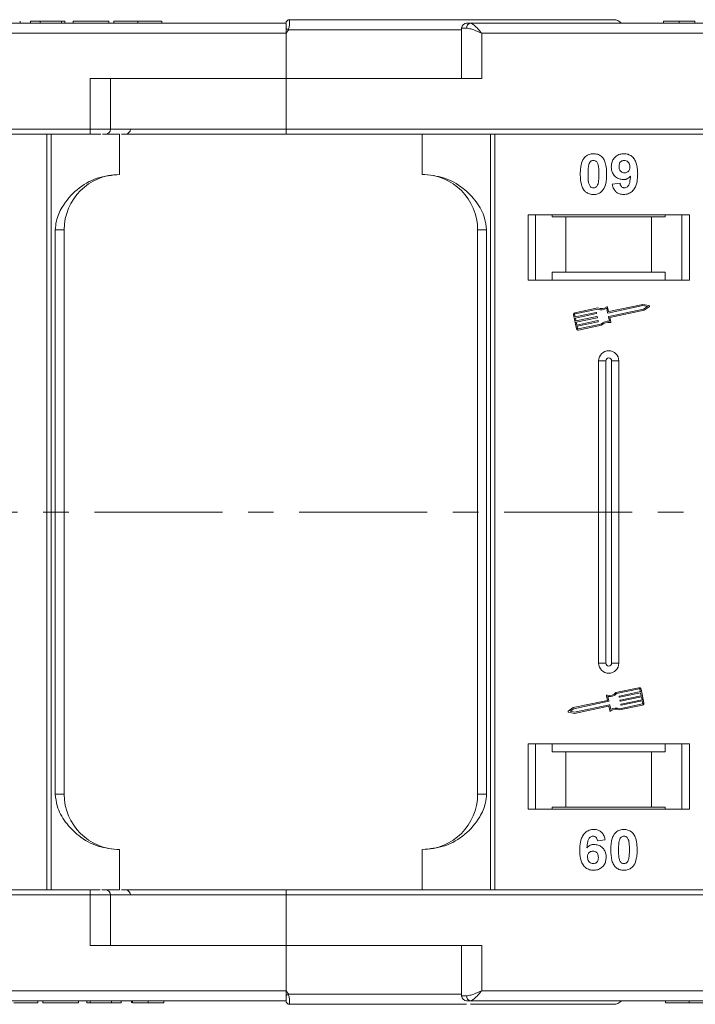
# Model space of a CAD drawing. Header units: millimetres. Extents: x 2098 to 3561, y 550 to 1583.
# Tile 27 of 84: x 3133 to 3200, y 798 to 896. Entities that reach past the tile are written whole.
import ezdxf

# ---------------------------------------------------------------- set-up
doc = ezdxf.new("R2010")
doc.units = ezdxf.units.MM
doc.linetypes.add('CENTERX2', pattern=[20.32, 12.7, -2.54, 2.54, -2.54])

msp = doc.modelspace()

# ---------------------------------------------------------------- linework, layer by layer
at = {"color": 7, "linetype": 'Continuous', "lineweight": 15}
for p, q in [((3159.899, 895.35), (3111.193, 895.35)), ((3133.54, 895.35), (3133.54, 895.55)), ((3134.566, 895.55), (3135.528, 895.55)), ((3134.566, 895.35), (3134.566, 895.55)), ((3135.528, 895.55), (3135.528, 895.35)), ((3135.528, 895.55), (3137.643, 895.55)), ((3137.643, 895.55), (3137.643, 895.35)), ((3137.643, 895.55), (3137.963, 895.55)), ((3137.963, 895.55), (3137.963, 895.35)), ((3138.797, 895.35), (3138.797, 895.55)), ((3138.797, 895.55), (3142.322, 895.55)), ((3142.322, 895.55), (3142.322, 895.35)), ((3142.835, 895.55), (3142.835, 895.35)), ((3145.214, 895.35), (3145.214, 895.55)), ((3147.579, 895.35), (3147.579, 895.55)), ((3159.899, 895.348), (3159.899, 895.35)), ((3160.249, 895.7), (3160.249, 895.7)), ((3226.899, 895.35), (3178.193, 895.35)), ((3197.335, 895.55), (3197.335, 895.35)), ((3198.88, 895.35), (3198.88, 895.55)), ((3200.431, 895.35), (3200.431, 895.55)), ((3112.311, 894.35), (3159.899, 894.35)), ((3160.133, 894.7), (3159.899, 894.35)), ((3159.899, 894.35), (3159.899, 889.85)), ((3177.311, 894.7), (3160.133, 894.7)), ((3177.311, 894.85), (3177.311, 889.85)), ((3177.82, 894.85), (3177.311, 894.85)), ((3179.311, 894.35), (3226.899, 894.35)), ((3179.311, 889.85), (3179.311, 894.35)), ((3140.488, 889.85), (3140.488, 884.85)), ((3159.899, 889.85), (3140.488, 889.85)), ((3142.488, 884.85), (3142.488, 889.85)), ((3159.899, 884.85), (3159.899, 889.85)), ((3159.899, 889.85), (3179.311, 889.85)), ((3140.488, 884.85), (3092.899, 884.85)), ((3092.899, 884.35), (3140.488, 884.35)), ((3136.187, 884.35), (3136.187, 846.85)), ((3136.607, 846.85), (3136.607, 884.35)), ((3140.488, 884.85), (3140.488, 884.35)), ((3142.488, 884.85), (3140.488, 884.85)), ((3141.694, 884.35), (3143.399, 884.35)), ((3159.899, 884.85), (3142.488, 884.85)), ((3143.399, 880.35), (3143.399, 884.35)), ((3207.488, 884.85), (3159.899, 884.85)), ((3159.899, 884.85), (3159.899, 884.35)), ((3159.899, 884.35), (3207.488, 884.35)), ((3173.399, 884.35), (3173.399, 880.35)), ((3180.192, 884.35), (3180.192, 846.85)), ((3180.611, 846.85), (3180.611, 884.35)), ((3192.258, 879.394), (3193.028, 879.479)), ((3199.899, 876.35), (3183.899, 876.35)), ((3183.899, 876.35), (3183.899, 869.85)), ((3184.649, 869.85), (3184.649, 876.35)), ((3186.286, 876.15), (3186.286, 876.35)), ((3186.286, 876.15), (3187.649, 876.15)), ((3187.649, 876.15), (3187.649, 870.65)), ((3196.149, 876.15), (3187.649, 876.15)), ((3196.149, 870.65), (3196.149, 876.15)), ((3196.149, 876.15), (3197.513, 876.15)), ((3197.513, 876.35), (3197.513, 876.15)), ((3199.149, 876.35), (3199.149, 869.85)), ((3199.899, 869.85), (3199.899, 876.35)), ((3137.014, 874.85), (3137.014, 846.85)), ((3137.899, 874.85), (3137.014, 874.85)), ((3137.899, 846.85), (3137.899, 874.85)), ((3178.899, 874.85), (3179.785, 874.85)), ((3178.899, 874.85), (3178.899, 846.85)), ((3179.785, 846.85), (3179.785, 874.85)), ((3187.649, 870.65), (3186.286, 870.65)), ((3186.286, 870.65), (3186.286, 869.85)), ((3196.149, 870.65), (3187.649, 870.65)), ((3197.513, 870.65), (3196.149, 870.65)), ((3197.513, 869.85), (3197.513, 870.65)), ((3183.899, 869.85), (3199.899, 869.85)), ((3190.817, 867.103), (3188.539, 866.622)), ((3190.806, 866.981), (3188.563, 866.507)), ((3188.566, 866.208), (3190.649, 866.648)), ((3190.684, 866.625), (3190.696, 866.567)), ((3191.792, 866.619), (3191.698, 867.063)), ((3191.882, 866.758), (3191.795, 867.174)), ((3195.288, 867.328), (3191.827, 866.596)), ((3191.899, 866.252), (3195.361, 866.983)), ((3195.287, 867.447), (3191.917, 866.736)), ((3192.01, 866.155), (3195.408, 866.873)), ((3195.888, 867.33), (3195.287, 867.447)), ((3195.73, 867.241), (3195.288, 867.328)), ((3195.361, 866.983), (3195.73, 867.241)), ((3195.408, 866.873), (3195.91, 867.224)), ((3188.403, 866.413), (3188.694, 865.034)), ((3188.518, 866.437), (3188.566, 866.208)), ((3190.673, 866.533), (3188.591, 866.093)), ((3188.591, 866.093), (3188.651, 865.805)), ((3188.651, 865.805), (3190.734, 866.245)), ((3190.758, 866.131), (3188.676, 865.691)), ((3188.676, 865.691), (3188.736, 865.403)), ((3188.736, 865.403), (3190.819, 865.843)), ((3190.843, 865.728), (3188.761, 865.288)), ((3190.769, 866.223), (3190.781, 866.165)), ((3190.854, 865.821), (3190.866, 865.763)), ((3191.971, 865.773), (3191.877, 866.217)), ((3192.104, 865.71), (3192.01, 866.155)), ((3188.761, 865.288), (3188.809, 865.059)), ((3188.879, 865.013), (3191.121, 865.487)), ((3188.903, 864.898), (3191.181, 865.38)), ((3190.899, 861.85), (3190.899, 846.85)), ((3190.899, 861.85), (3191.614, 861.85)), ((3191.614, 861.85), (3191.614, 846.85)), ((3192.184, 846.85), (3192.184, 861.85)), ((3192.899, 861.85), (3192.184, 861.85)), ((3192.899, 846.85), (3192.899, 861.85)), ((3136.187, 846.85), (3136.187, 809.35)), ((3136.607, 809.35), (3136.607, 846.85)), ((3137.014, 846.85), (3137.014, 818.85)), ((3137.899, 818.85), (3137.899, 846.85)), ((3178.899, 846.85), (3178.899, 818.85)), ((3179.785, 818.85), (3179.785, 846.85)), ((3180.192, 846.85), (3180.192, 809.35)), ((3180.611, 809.35), (3180.611, 846.85)), ((3190.899, 846.85), (3190.899, 831.85)), ((3191.614, 846.85), (3191.614, 831.85)), ((3192.184, 831.85), (3192.184, 846.85)), ((3192.899, 831.85), (3192.899, 846.85)), ((3191.614, 831.85), (3190.899, 831.85)), ((3192.899, 831.85), (3192.184, 831.85)), ((3191.695, 828.605), (3191.789, 828.16)), ((3191.828, 828.543), (3191.922, 828.099)), ((3194.896, 829.417), (3192.617, 828.936)), ((3194.92, 829.302), (3192.677, 828.828)), ((3192.945, 828.495), (3192.933, 828.552)), ((3192.956, 828.587), (3195.038, 829.027)), ((3195.062, 828.912), (3192.98, 828.472)), ((3193.041, 828.185), (3195.123, 828.625)), ((3195.147, 828.51), (3193.065, 828.07)), ((3195.038, 829.027), (3194.99, 829.257)), ((3195.123, 828.625), (3195.062, 828.912)), ((3195.396, 827.902), (3195.105, 829.281)), ((3195.208, 828.223), (3195.147, 828.51)), ((3191.789, 828.16), (3188.39, 827.442)), ((3191.899, 828.064), (3188.438, 827.332)), ((3188.511, 826.988), (3191.972, 827.719)), ((3188.512, 826.868), (3191.882, 827.58)), ((3191.916, 827.557), (3192.004, 827.141)), ((3192.007, 827.696), (3192.101, 827.252)), ((3192.981, 827.212), (3195.26, 827.693)), ((3192.993, 827.334), (3195.236, 827.808)), ((3193.03, 828.093), (3193.018, 828.15)), ((3193.115, 827.69), (3193.103, 827.748)), ((3193.126, 827.783), (3195.208, 828.223)), ((3195.232, 828.108), (3193.15, 827.668)), ((3195.281, 827.878), (3195.232, 828.108)), ((3188.39, 827.442), (3187.888, 827.091)), ((3187.911, 826.986), (3188.512, 826.868)), ((3188.438, 827.332), (3188.069, 827.074)), ((3188.069, 827.074), (3188.511, 826.988)), ((3199.899, 823.85), (3183.899, 823.85)), ((3183.899, 823.85), (3183.899, 817.35)), ((3184.649, 817.35), (3184.649, 823.85)), ((3186.286, 823.85), (3186.286, 823.05)), ((3197.513, 823.05), (3197.513, 823.85)), ((3199.149, 823.85), (3199.149, 817.35)), ((3199.899, 817.35), (3199.899, 823.85)), ((3186.286, 823.05), (3187.649, 823.05)), ((3187.649, 823.05), (3187.649, 817.55)), ((3187.649, 823.05), (3196.149, 823.05)), ((3196.149, 817.55), (3196.149, 823.05)), ((3196.149, 823.05), (3197.513, 823.05)), ((3137.014, 818.85), (3137.899, 818.85)), ((3178.899, 818.85), (3179.785, 818.85)), ((3183.899, 817.35), (3199.899, 817.35)), ((3187.649, 817.55), (3186.286, 817.55)), ((3186.286, 817.35), (3186.286, 817.55)), ((3187.649, 817.55), (3196.149, 817.55)), ((3197.513, 817.55), (3196.149, 817.55)), ((3197.513, 817.55), (3197.513, 817.35)), ((3191.54, 814.306), (3190.771, 814.222)), ((3143.399, 813.35), (3143.399, 809.35)), ((3173.399, 809.35), (3173.399, 813.35)), ((3140.488, 809.35), (3092.899, 809.35)), ((3140.488, 808.85), (3140.488, 809.35)), ((3141.625, 809.35), (3143.399, 809.35)), ((3159.899, 808.85), (3159.899, 809.35)), ((3207.488, 809.35), (3159.899, 809.35)), ((3092.899, 808.85), (3140.488, 808.85)), ((3140.488, 808.85), (3140.488, 803.85)), ((3140.488, 808.85), (3142.488, 808.85)), ((3142.488, 803.85), (3142.488, 808.85)), ((3142.488, 808.85), (3159.899, 808.85)), ((3159.899, 803.85), (3159.899, 808.85)), ((3159.899, 808.85), (3207.488, 808.85)), ((3140.488, 803.85), (3159.899, 803.85)), ((3179.311, 803.85), (3159.899, 803.85)), ((3159.899, 803.85), (3159.899, 799.35)), ((3177.311, 803.85), (3177.311, 798.85)), ((3179.311, 799.35), (3179.311, 803.85)), ((3159.899, 799.35), (3112.311, 799.35)), ((3159.899, 799.35), (3160.133, 799)), ((3226.899, 799.35), (3179.311, 799.35)), ((3111.193, 798.35), (3159.899, 798.35)), ((3135.271, 798.35), (3135.271, 798.15)), ((3135.784, 798.15), (3135.784, 798.35)), ((3139.31, 798.35), (3139.31, 798.15)), ((3140.143, 798.35), (3140.143, 798.15)), ((3140.463, 798.35), (3140.463, 798.15)), ((3142.579, 798.15), (3142.579, 798.35)), ((3143.54, 798.35), (3143.54, 798.15)), ((3144.566, 798.35), (3144.566, 798.15)), ((3144.675, 798.35), (3144.675, 798.15)), ((3146.227, 798.35), (3146.227, 798.15)), ((3147.771, 798.35), (3147.771, 798.15)), ((3160.133, 799), (3177.311, 799)), ((3177.311, 798.85), (3177.82, 798.85)), ((3178.193, 798.35), (3226.899, 798.35)), ((3197.528, 798.35), (3197.528, 798.15)), ((3199.892, 798.15), (3199.892, 798.35)), ((3135.784, 798.15), (3139.31, 798.15)), ((3140.143, 798.15), (3140.463, 798.15)), ((3140.463, 798.15), (3142.579, 798.15)), ((3142.579, 798.15), (3143.54, 798.15)), ((3160.249, 798), (3160.249, 798))]:
    msp.add_line(p, q, dxfattribs=at)
at = {"color": 1, "linetype": 'CENTERX2', "lineweight": 13}
msp.add_line((3397.429, 846.85), (2559.346, 846.85), dxfattribs=at)
at = {"color": 7, "linetype": 'Continuous', "lineweight": 15}
for centre, radius, start, end in [((3160.249, 895.35), 0.35, 89.99809, 179.99959), ((3177.811, 894.85), 0.5, 90, 180), ((3178.268, 894.906), 0.451, 99.5202, 187.08135), ((3192.399, 894.7), 1, 41.2946, 90), ((3124.355, 827.773), 75.89, 61.87179, 62.07191), ((3141.988, 884.85), 0.5, 270, 0), ((3143.971, 884.85), 0.5, 270, 0), ((3143.399, 874.85), 5.5, 90, 180), ((3173.399, 874.85), 5.5, 0, 90), ((3188.575, 866.45), 0.176, 101.9297, 191.9297), ((3190.655, 866.619), 0.0294, 11.9297, 101.9297), ((3191.171, 867.901), 0.99, 248.37041, 302.16635), ((3191.171, 867.901), 0.873, 246.11204, 307.44471), ((3191.737, 867.162), 0.0587, 11.9297, 127.44471), ((3191.82, 866.625), 0.0294, 191.9297, 281.9297), ((3191.911, 866.764), 0.0294, 191.9297, 281.9297), ((3195.877, 867.272), 0.0587, 304.95116, 78.90824), ((3188.575, 866.45), 0.0587, 101.9297, 191.9297), ((3190.667, 866.561), 0.0294, 281.9297, 11.9297), ((3190.74, 866.217), 0.0294, 11.9297, 101.9297), ((3190.752, 866.159), 0.0294, 281.9297, 11.9297), ((3190.825, 865.815), 0.0294, 11.9297, 101.9297), ((3190.837, 865.757), 0.0294, 281.9297, 11.9297), ((3191.827, 864.793), 0.99, 81.69305, 135.48899), ((3191.827, 864.793), 0.873, 76.41469, 137.74736), ((3191.905, 866.223), 0.0294, 101.9297, 191.9297), ((3192.046, 865.698), 0.0587, 256.41469, 11.9297), ((3188.867, 865.071), 0.176, 191.9297, 281.9297), ((3188.867, 865.071), 0.0587, 191.9297, 281.9297), ((3191.899, 861.85), 1, 0, 180), ((3191.899, 861.85), 0.285, 0, 180), ((3191.899, 831.85), 1, 180, 0), ((3191.899, 831.85), 0.285, 180, 0), ((3191.752, 828.617), 0.0587, 76.41469, 191.9297), ((3191.971, 829.522), 0.873, 256.41469, 317.74736), ((3191.971, 829.522), 0.99, 261.69305, 315.48899), ((3192.962, 828.558), 0.0294, 101.9297, 191.9297), ((3194.932, 829.245), 0.176, 11.9297, 101.9297), ((3194.932, 829.245), 0.0587, 11.9297, 101.9297), ((3191.888, 827.551), 0.0294, 11.9297, 101.9297), ((3191.893, 828.092), 0.0294, 281.9297, 11.9297), ((3191.978, 827.69), 0.0294, 11.9297, 101.9297), ((3192.974, 828.501), 0.0294, 191.9297, 281.9297), ((3193.047, 828.156), 0.0294, 101.9297, 191.9297), ((3193.059, 828.099), 0.0294, 191.9297, 281.9297), ((3193.132, 827.754), 0.0294, 101.9297, 191.9297), ((3193.144, 827.696), 0.0294, 191.9297, 281.9297), ((3195.224, 827.866), 0.0587, 281.9297, 11.9297), ((3195.224, 827.866), 0.176, 281.9297, 11.9297), ((3187.922, 827.043), 0.0587, 124.95116, 258.90824), ((3192.062, 827.154), 0.0587, 191.9297, 307.44471), ((3192.628, 826.414), 0.873, 66.11204, 127.44471), ((3192.628, 826.414), 0.99, 68.37041, 122.16635), ((3143.399, 818.85), 5.5, 180, 270), ((3173.399, 818.85), 5.5, 270, 0), ((3141.988, 808.85), 0.5, 0, 90), ((3143.971, 808.85), 0.5, 0, 90), ((3124.355, 865.927), 75.89, 297.92809, 298.12821), ((3160.249, 798.35), 0.35, 180.00041, 270.00191), ((3177.811, 798.85), 0.5, 180, 270), ((3178.268, 798.795), 0.451, 172.91869, 260.47981), ((3192.399, 799), 1, 270, 319.04573)]:
    msp.add_arc(centre, radius, start, end, dxfattribs=at)
for points, knots in [([(3145.214, 895.55), (3145.081, 895.55), (3144.677, 895.55), (3144.017, 895.55), (3143.395, 895.55), (3142.97, 895.55), (3142.845, 895.55), (3142.837, 895.55), (3142.835, 895.55)], [0, 0, 0, 0, 0.102171, 0.30922, 0.51365, 0.692275, 0.932413, 1, 1, 1, 1]), ([(3147.579, 895.55), (3147.575, 895.55), (3147.565, 895.55), (3147.423, 895.55), (3147.031, 895.55), (3146.458, 895.55), (3145.818, 895.55), (3145.397, 895.55), (3145.214, 895.55)], [0, 0, 0, 0, 0.101888, 0.307343, 0.492963, 0.678647, 0.860791, 1, 1, 1, 1]), ([(3159.899, 894.825), (3159.899, 894.917), (3159.899, 895.102), (3159.899, 895.264), (3159.899, 895.295), (3159.899, 895.304)], [0, 0, 0, 0, 0.412717, 0.825452, 1, 1, 1, 1]), ([(3160.249, 895.7), (3160.25, 895.693), (3160.25, 895.68), (3160.249, 895.577), (3160.247, 895.431), (3160.236, 895.248), (3160.216, 895.065), (3160.187, 894.878), (3160.15, 894.756), (3160.133, 894.7)], [0, 0, 0, 0, 0.171846, 0.312445, 0.499101, 0.629839, 0.757504, 0.889024, 1, 1, 1, 1]), ([(3192.399, 895.7), (3192.353, 895.7), (3192.26, 895.7), (3191.489, 895.7), (3190.323, 895.7), (3188.852, 895.7), (3187.204, 895.7), (3185.264, 895.7), (3182.307, 895.7), (3178.873, 895.7), (3175.096, 895.7), (3171.86, 895.7), (3168.217, 895.7), (3164.228, 895.7), (3161.562, 895.7), (3160.249, 895.7)], [0, 0, 0, 0, 0.077726, 0.157824, 0.240135, 0.304454, 0.368763, 0.43443, 0.500087, 0.631237, 0.695556, 0.759865, 0.842185, 0.922281, 1, 1, 1, 1]), ([(3178.193, 895.35), (3178.261, 895.334), (3178.405, 895.298), (3178.684, 895.048), (3178.993, 894.718), (3179.205, 894.473), (3179.311, 894.35)], [0, 0, 0, 0, 0.234359, 0.498216, 0.748481, 1, 1, 1, 1]), ([(3198.88, 895.55), (3198.746, 895.55), (3198.442, 895.55), (3197.99, 895.55), (3197.631, 895.55), (3197.377, 895.55), (3197.352, 895.55), (3197.335, 895.55)], [0, 0, 0, 0, 0.155292, 0.353145, 0.543243, 0.704067, 1, 1, 1, 1]), ([(3200.431, 895.55), (3200.377, 895.55), (3200.269, 895.55), (3199.965, 895.55), (3199.5, 895.55), (3199.114, 895.55), (3198.88, 895.55)], [0, 0, 0, 0, 0.20646, 0.413515, 0.645211, 1, 1, 1, 1]), ([(3179.311, 894.35), (3179.041, 894.467), (3178.623, 894.647), (3178.125, 894.819), (3177.915, 894.841), (3177.82, 894.85)], [0, 0, 0, 0, 0.4984129, 0.772928, 1, 1, 1, 1]), ([(3140.488, 884.35), (3140.631, 884.35), (3140.924, 884.35), (3141.286, 884.35), (3141.456, 884.35), (3141.519, 884.35)], [0, 0, 0, 0, 0.374816, 0.766497, 1, 1, 1, 1]), ([(3143.574, 884.35), (3143.953, 884.35), (3145.285, 884.35), (3148.022, 884.35), (3151.747, 884.35), (3155.834, 884.35), (3158.558, 884.35), (3159.899, 884.35)], [0, 0, 0, 0, 0.077563, 0.272588, 0.52202, 0.764659, 1, 1, 1, 1]), ([(3189.475, 881.995), (3189.519, 882.046), (3189.609, 882.147), (3189.778, 882.263), (3189.967, 882.346), (3190.136, 882.384), (3190.277, 882.399), (3190.35, 882.401), (3190.387, 882.402)], [0, 0, 0, 0, 0.193776, 0.3936, 0.587864, 0.788908, 0.894169, 1, 1, 1, 1]), ([(3190.387, 882.402), (3190.522, 882.391), (3190.794, 882.371), (3191.146, 882.173), (3191.417, 881.879), (3191.669, 881.279), (3191.684, 880.756), (3191.694, 880.37)], [0, 0, 0, 0, 0.147566, 0.296688, 0.431278, 0.580404, 1, 1, 1, 1]), ([(3192.156, 881.097), (3192.163, 881.232), (3192.179, 881.502), (3192.346, 881.881), (3192.626, 882.177), (3192.997, 882.372), (3193.271, 882.391), (3193.414, 882.402)], [0, 0, 0, 0, 0.197927, 0.397728, 0.597413, 0.790584, 1, 1, 1, 1]), ([(3193.414, 882.402), (3193.549, 882.391), (3193.821, 882.37), (3194.181, 882.167), (3194.473, 881.862), (3194.712, 881.327), (3194.767, 880.818), (3194.771, 880.463), (3194.771, 880.404)], [0, 0, 0, 0, 0.148288, 0.297745, 0.443713, 0.607791, 0.934708, 1, 1, 1, 1]), ([(3189.079, 880.378), (3189.081, 880.511), (3189.086, 880.814), (3189.158, 881.344), (3189.299, 881.766), (3189.457, 881.973), (3189.475, 881.995)], [0, 0, 0, 0, 0.236731, 0.537555, 0.949668, 1, 1, 1, 1]), ([(3189.848, 880.378), (3189.849, 880.444), (3189.85, 880.578), (3189.855, 880.758), (3189.865, 880.919), (3189.88, 881.061), (3189.898, 881.203), (3189.922, 881.296), (3189.934, 881.342)], [0, 0, 0, 0, 0.205942, 0.411959, 0.558149, 0.704502, 0.851801, 1, 1, 1, 1]), ([(3189.934, 881.342), (3189.957, 881.412), (3189.995, 881.524), (3190.104, 881.649), (3190.227, 881.716), (3190.326, 881.732), (3190.38, 881.735), (3190.387, 881.735)], [0, 0, 0, 0, 0.334804, 0.542561, 0.750382, 0.970721, 1, 1, 1, 1]), ([(3190.387, 881.735), (3190.443, 881.729), (3190.546, 881.72), (3190.677, 881.643), (3190.79, 881.495), (3190.886, 881.221), (3190.92, 880.829), (3190.923, 880.529), (3190.925, 880.378)], [0, 0, 0, 0, 0.1046136, 0.1888141, 0.2735119, 0.444127, 0.7194809, 1, 1, 1, 1]), ([(3192.925, 881.136), (3192.929, 881.223), (3192.936, 881.361), (3193.01, 881.54), (3193.119, 881.648), (3193.262, 881.722), (3193.369, 881.73), (3193.429, 881.735)], [0, 0, 0, 0, 0.29132, 0.465539, 0.641632, 0.798664, 1, 1, 1, 1]), ([(3193.429, 881.735), (3193.497, 881.728), (3193.634, 881.714), (3193.808, 881.597), (3193.936, 881.439), (3193.994, 881.256), (3193.999, 881.135), (3194.002, 881.08)], [0, 0, 0, 0, 0.207955, 0.420406, 0.62732, 0.827707, 1, 1, 1, 1]), ([(3143.399, 880.35), (3142.639, 880.274), (3141.119, 880.121), (3139.097, 878.931), (3137.766, 877.381), (3137.105, 875.937), (3137.039, 875.144), (3137.014, 874.85)], [0, 0, 0, 0, 0.249096, 0.498243, 0.745205, 0.90541, 1, 1, 1, 1]), ([(3179.785, 874.85), (3179.741, 875.241), (3179.63, 876.24), (3178.806, 877.694), (3177.437, 879.107), (3175.571, 880.143), (3174.121, 880.282), (3173.399, 880.35)], [0, 0, 0, 0, 0.125713, 0.321276, 0.524466, 0.763484, 1, 1, 1, 1]), ([(3189.471, 878.761), (3189.432, 878.816), (3189.353, 878.925), (3189.245, 879.162), (3189.154, 879.47), (3189.105, 879.807), (3189.082, 880.111), (3189.08, 880.289), (3189.079, 880.378)], [0, 0, 0, 0, 0.1184406, 0.2393457, 0.4595932, 0.6849248, 0.8422399, 1, 1, 1, 1]), ([(3190.387, 879.017), (3190.318, 879.025), (3190.208, 879.038), (3190.08, 879.126), (3189.975, 879.279), (3189.883, 879.554), (3189.854, 879.944), (3189.85, 880.232), (3189.848, 880.378)], [0, 0, 0, 0, 0.12537, 0.20229, 0.279179, 0.464758, 0.730582, 1, 1, 1, 1]), ([(3190.925, 880.378), (3190.925, 880.311), (3190.924, 880.178), (3190.918, 879.997), (3190.908, 879.835), (3190.894, 879.693), (3190.875, 879.55), (3190.851, 879.456), (3190.839, 879.41)], [0, 0, 0, 0, 0.20527, 0.410616, 0.55715, 0.703844, 0.851471, 1, 1, 1, 1]), ([(3191.694, 880.37), (3191.692, 880.236), (3191.687, 879.933), (3191.616, 879.414), (3191.478, 878.994), (3191.321, 878.787), (3191.298, 878.757)], [0, 0, 0, 0, 0.237281, 0.538591, 0.932677, 1, 1, 1, 1]), ([(3193.338, 879.838), (3193.202, 879.85), (3192.93, 879.875), (3192.579, 880.091), (3192.312, 880.397), (3192.173, 880.751), (3192.161, 880.993), (3192.156, 881.097)], [0, 0, 0, 0, 0.2101886, 0.4217733, 0.6236035, 0.8370344, 1, 1, 1, 1]), ([(3193.467, 880.504), (3193.4, 880.51), (3193.274, 880.521), (3193.111, 880.615), (3192.999, 880.746), (3192.934, 880.927), (3192.928, 881.058), (3192.925, 881.136)], [0, 0, 0, 0, 0.213937, 0.398075, 0.583091, 0.751666, 1, 1, 1, 1]), ([(3194.771, 880.404), (3194.768, 880.271), (3194.76, 879.869), (3194.669, 879.314), (3194.391, 878.805), (3194.044, 878.503), (3193.674, 878.365), (3193.441, 878.354), (3193.356, 878.35)], [0, 0, 0, 0, 0.142337, 0.429127, 0.589943, 0.751205, 0.909895, 1, 1, 1, 1]), ([(3194.002, 881.08), (3193.997, 881), (3193.99, 880.867), (3193.903, 880.698), (3193.783, 880.589), (3193.633, 880.515), (3193.523, 880.508), (3193.467, 880.504)], [0, 0, 0, 0, 0.267394, 0.447214, 0.627122, 0.813065, 1, 1, 1, 1]), ([(3190.839, 879.41), (3190.816, 879.341), (3190.778, 879.229), (3190.67, 879.104), (3190.549, 879.038), (3190.45, 879.02), (3190.395, 879.017), (3190.387, 879.017)], [0, 0, 0, 0, 0.333678, 0.540413, 0.747264, 0.961209, 1, 1, 1, 1]), ([(3193.356, 878.35), (3193.22, 878.362), (3192.975, 878.382), (3192.661, 878.563), (3192.418, 878.844), (3192.304, 879.141), (3192.268, 879.34), (3192.258, 879.394)], [0, 0, 0, 0, 0.242788, 0.438865, 0.634801, 0.900936, 1, 1, 1, 1]), ([(3193.028, 879.479), (3193.041, 879.399), (3193.062, 879.276), (3193.152, 879.132), (3193.256, 879.054), (3193.363, 879.021), (3193.43, 879.018), (3193.455, 879.017)], [0, 0, 0, 0, 0.344714, 0.529059, 0.714209, 0.892196, 1, 1, 1, 1]), ([(3194.06, 880.172), (3194.014, 880.124), (3193.92, 880.025), (3193.773, 879.936), (3193.647, 879.884), (3193.548, 879.857), (3193.444, 879.841), (3193.373, 879.839), (3193.338, 879.838)], [0, 0, 0, 0, 0.2434912, 0.4962659, 0.6182099, 0.7417038, 0.8701584, 1, 1, 1, 1]), ([(3193.455, 879.017), (3193.509, 879.023), (3193.617, 879.033), (3193.769, 879.132), (3193.91, 879.302), (3194.019, 879.664), (3194.044, 879.965), (3194.06, 880.172)], [0, 0, 0, 0, 0.112015, 0.224355, 0.367768, 0.565827, 1, 1, 1, 1]), ([(3190.387, 878.35), (3190.32, 878.353), (3190.185, 878.357), (3189.987, 878.401), (3189.797, 878.479), (3189.652, 878.577), (3189.545, 878.675), (3189.496, 878.733), (3189.471, 878.761)], [0, 0, 0, 0, 0.192635, 0.388697, 0.582015, 0.783044, 0.890959, 1, 1, 1, 1]), ([(3191.298, 878.757), (3191.254, 878.706), (3191.164, 878.605), (3190.995, 878.489), (3190.806, 878.406), (3190.637, 878.368), (3190.496, 878.353), (3190.423, 878.351), (3190.387, 878.35)], [0, 0, 0, 0, 0.193769, 0.393564, 0.587886, 0.789131, 0.894283, 1, 1, 1, 1]), ([(3137.014, 818.85), (3137.058, 818.46), (3137.169, 817.461), (3137.992, 816.007), (3139.362, 814.594), (3141.228, 813.557), (3142.678, 813.419), (3143.399, 813.35)], [0, 0, 0, 0, 0.125713, 0.321276, 0.524466, 0.763484, 1, 1, 1, 1]), ([(3173.399, 813.35), (3174.159, 813.427), (3175.679, 813.58), (3177.701, 814.769), (3179.033, 816.32), (3179.694, 817.764), (3179.76, 818.556), (3179.785, 818.85)], [0, 0, 0, 0, 0.2490962, 0.4982428, 0.745205, 0.90541, 1, 1, 1, 1]), ([(3189.028, 813.297), (3189.03, 813.43), (3189.039, 813.831), (3189.13, 814.387), (3189.408, 814.896), (3189.755, 815.198), (3190.125, 815.336), (3190.358, 815.347), (3190.443, 815.35)], [0, 0, 0, 0, 0.142337, 0.429127, 0.589943, 0.751205, 0.909895, 1, 1, 1, 1]), ([(3190.443, 815.35), (3190.579, 815.34), (3190.825, 815.32), (3191.137, 815.136), (3191.378, 814.86), (3191.494, 814.563), (3191.53, 814.364), (3191.54, 814.306)], [0, 0, 0, 0, 0.2426908, 0.4390024, 0.635006, 0.8950587, 1, 1, 1, 1]), ([(3192.104, 813.331), (3192.107, 813.465), (3192.112, 813.768), (3192.184, 814.295), (3192.325, 814.716), (3192.483, 814.921), (3192.5, 814.944)], [0, 0, 0, 0, 0.237381, 0.538918, 0.949082, 1, 1, 1, 1]), ([(3192.5, 814.944), (3192.545, 814.994), (3192.635, 815.096), (3192.804, 815.212), (3192.992, 815.295), (3193.162, 815.333), (3193.303, 815.348), (3193.376, 815.35), (3193.412, 815.35)], [0, 0, 0, 0, 0.193776, 0.3936, 0.587864, 0.788908, 0.894169, 1, 1, 1, 1]), ([(3193.412, 815.35), (3193.479, 815.348), (3193.614, 815.344), (3193.812, 815.3), (3194.002, 815.222), (3194.147, 815.123), (3194.254, 815.025), (3194.303, 814.968), (3194.327, 814.939)], [0, 0, 0, 0, 0.192627, 0.388684, 0.582013, 0.783201, 0.891038, 1, 1, 1, 1]), ([(3194.327, 814.939), (3194.367, 814.885), (3194.446, 814.776), (3194.551, 814.544), (3194.641, 814.248), (3194.691, 813.917), (3194.716, 813.607), (3194.719, 813.418), (3194.72, 813.323)], [0, 0, 0, 0, 0.118432, 0.239329, 0.449434, 0.664178, 0.83182, 1, 1, 1, 1]), ([(3190.344, 814.684), (3190.29, 814.678), (3190.182, 814.667), (3190.029, 814.567), (3189.888, 814.395), (3189.779, 814.033), (3189.755, 813.733), (3189.738, 813.528)], [0, 0, 0, 0, 0.112049, 0.22438, 0.370115, 0.570276, 1, 1, 1, 1]), ([(3189.738, 813.528), (3189.785, 813.576), (3189.879, 813.675), (3190.025, 813.766), (3190.152, 813.816), (3190.251, 813.844), (3190.355, 813.86), (3190.425, 813.862), (3190.461, 813.863)], [0, 0, 0, 0, 0.243654, 0.49576, 0.617892, 0.741503, 0.870025, 1, 1, 1, 1]), ([(3190.771, 814.222), (3190.759, 814.3), (3190.739, 814.422), (3190.649, 814.566), (3190.543, 814.647), (3190.435, 814.68), (3190.369, 814.683), (3190.344, 814.684)], [0, 0, 0, 0, 0.33384, 0.524547, 0.716372, 0.891824, 1, 1, 1, 1]), ([(3190.461, 813.863), (3190.597, 813.851), (3190.869, 813.826), (3191.217, 813.61), (3191.483, 813.309), (3191.624, 812.956), (3191.637, 812.712), (3191.643, 812.604)], [0, 0, 0, 0, 0.210216, 0.421975, 0.620016, 0.831037, 1, 1, 1, 1]), ([(3192.874, 813.323), (3192.874, 813.39), (3192.875, 813.523), (3192.881, 813.704), (3192.891, 813.866), (3192.905, 814.008), (3192.924, 814.151), (3192.948, 814.244), (3192.959, 814.291)], [0, 0, 0, 0, 0.20527, 0.410616, 0.557148, 0.703844, 0.851475, 1, 1, 1, 1]), ([(3192.959, 814.291), (3192.983, 814.36), (3193.021, 814.472), (3193.129, 814.598), (3193.253, 814.664), (3193.352, 814.681), (3193.406, 814.683), (3193.412, 814.684)], [0, 0, 0, 0, 0.334804, 0.542561, 0.750382, 0.970721, 1, 1, 1, 1]), ([(3193.412, 814.684), (3193.47, 814.678), (3193.571, 814.668), (3193.699, 814.593), (3193.81, 814.453), (3193.909, 814.181), (3193.946, 813.785), (3193.949, 813.478), (3193.951, 813.323)], [0, 0, 0, 0, 0.1056461, 0.1862213, 0.267042, 0.4315406, 0.7127076, 1, 1, 1, 1]), ([(3190.385, 811.299), (3190.25, 811.31), (3189.978, 811.331), (3189.618, 811.532), (3189.326, 811.837), (3189.086, 812.373), (3189.032, 812.883), (3189.028, 813.238), (3189.028, 813.297)], [0, 0, 0, 0, 0.148269, 0.297647, 0.442421, 0.607851, 0.935658, 1, 1, 1, 1]), ([(3189.797, 812.621), (3189.802, 812.704), (3189.81, 812.84), (3189.901, 813.009), (3190.023, 813.118), (3190.172, 813.187), (3190.279, 813.193), (3190.331, 813.197)], [0, 0, 0, 0, 0.276721, 0.45687, 0.637007, 0.824068, 1, 1, 1, 1]), ([(3190.331, 813.197), (3190.399, 813.191), (3190.524, 813.181), (3190.684, 813.087), (3190.803, 812.952), (3190.865, 812.767), (3190.871, 812.634), (3190.874, 812.564)], [0, 0, 0, 0, 0.213757, 0.394944, 0.576585, 0.777311, 1, 1, 1, 1]), ([(3193.412, 811.299), (3193.277, 811.309), (3193.005, 811.33), (3192.651, 811.528), (3192.363, 811.842), (3192.13, 812.453), (3192.115, 812.973), (3192.104, 813.331)], [0, 0, 0, 0, 0.147528, 0.296569, 0.43214, 0.608737, 1, 1, 1, 1]), ([(3193.412, 811.966), (3193.344, 811.974), (3193.234, 811.987), (3193.105, 812.073), (3193.002, 812.224), (3192.909, 812.496), (3192.88, 812.885), (3192.876, 813.177), (3192.874, 813.323)], [0, 0, 0, 0, 0.125351, 0.202197, 0.279182, 0.459742, 0.727968, 1, 1, 1, 1]), ([(3193.951, 813.323), (3193.95, 813.256), (3193.949, 813.123), (3193.943, 812.942), (3193.933, 812.781), (3193.919, 812.64), (3193.901, 812.498), (3193.877, 812.405), (3193.865, 812.358)], [0, 0, 0, 0, 0.205942, 0.411959, 0.558149, 0.704502, 0.851801, 1, 1, 1, 1]), ([(3194.72, 813.323), (3194.718, 813.19), (3194.713, 812.886), (3194.642, 812.366), (3194.504, 811.944), (3194.347, 811.736), (3194.324, 811.705)], [0, 0, 0, 0, 0.236629, 0.537361, 0.932986, 1, 1, 1, 1]), ([(3190.37, 811.966), (3190.302, 811.973), (3190.165, 811.987), (3189.99, 812.104), (3189.863, 812.261), (3189.805, 812.444), (3189.8, 812.563), (3189.797, 812.621)], [0, 0, 0, 0, 0.207905, 0.419981, 0.630626, 0.821735, 1, 1, 1, 1]), ([(3190.874, 812.564), (3190.87, 812.479), (3190.863, 812.341), (3190.79, 812.162), (3190.68, 812.053), (3190.536, 811.979), (3190.429, 811.97), (3190.37, 811.966)], [0, 0, 0, 0, 0.2886974, 0.4635526, 0.6399417, 0.8018084, 1, 1, 1, 1]), ([(3191.643, 812.604), (3191.635, 812.469), (3191.619, 812.199), (3191.454, 811.818), (3191.168, 811.518), (3190.795, 811.328), (3190.522, 811.309), (3190.385, 811.299)], [0, 0, 0, 0, 0.197831, 0.3973, 0.59891, 0.798741, 1, 1, 1, 1]), ([(3193.865, 812.358), (3193.841, 812.289), (3193.804, 812.178), (3193.696, 812.052), (3193.574, 811.986), (3193.475, 811.968), (3193.421, 811.966), (3193.412, 811.966)], [0, 0, 0, 0, 0.333678, 0.540413, 0.747264, 0.961209, 1, 1, 1, 1]), ([(3194.324, 811.705), (3194.28, 811.655), (3194.19, 811.553), (3194.021, 811.438), (3193.832, 811.355), (3193.663, 811.317), (3193.521, 811.302), (3193.449, 811.3), (3193.412, 811.299)], [0, 0, 0, 0, 0.193769, 0.393564, 0.587886, 0.789131, 0.894283, 1, 1, 1, 1]), ([(3141.45, 809.35), (3141.409, 809.35), (3141.259, 809.35), (3140.923, 809.35), (3140.631, 809.35), (3140.488, 809.35)], [0, 0, 0, 0, 0.165898, 0.592125, 1, 1, 1, 1]), ([(3159.899, 809.35), (3158.558, 809.35), (3155.834, 809.35), (3151.747, 809.35), (3148.023, 809.35), (3145.285, 809.35), (3143.953, 809.35), (3143.574, 809.35)], [0, 0, 0, 0, 0.235327, 0.477952, 0.727411, 0.922405, 1, 1, 1, 1]), ([(3177.82, 798.85), (3177.915, 798.86), (3178.125, 798.882), (3178.623, 799.053), (3179.041, 799.234), (3179.311, 799.35)], [0, 0, 0, 0, 0.227063, 0.501587, 1, 1, 1, 1]), ([(3179.311, 799.35), (3179.205, 799.228), (3178.993, 798.983), (3178.684, 798.653), (3178.405, 798.403), (3178.261, 798.367), (3178.193, 798.35)], [0, 0, 0, 0, 0.2515188, 0.5017844, 0.7656323, 1, 1, 1, 1]), ([(3159.899, 798.35), (3159.899, 798.361), (3159.899, 798.383), (3159.899, 798.556), (3159.9, 798.741), (3159.899, 798.857), (3159.899, 798.876)], [0, 0, 0, 0, 0.313357, 0.626713, 0.94007, 1, 1, 1, 1]), ([(3160.133, 799), (3160.15, 798.944), (3160.187, 798.821), (3160.217, 798.634), (3160.236, 798.452), (3160.247, 798.27), (3160.249, 798.124), (3160.25, 798.021), (3160.25, 798.008), (3160.249, 798)], [0, 0, 0, 0, 0.1119973, 0.2448439, 0.3691679, 0.5008987, 0.6875333, 0.8281382, 1, 1, 1, 1]), ([(3132.892, 798.15), (3133.026, 798.15), (3133.429, 798.15), (3134.09, 798.15), (3134.711, 798.15), (3135.136, 798.15), (3135.262, 798.15), (3135.269, 798.15), (3135.271, 798.15)], [0, 0, 0, 0, 0.102171, 0.30922, 0.51365, 0.692275, 0.932413, 1, 1, 1, 1]), ([(3144.675, 798.15), (3144.729, 798.15), (3144.837, 798.15), (3145.141, 798.15), (3145.606, 798.15), (3145.993, 798.15), (3146.227, 798.15)], [0, 0, 0, 0, 0.20646, 0.413515, 0.645211, 1, 1, 1, 1]), ([(3146.227, 798.15), (3146.36, 798.15), (3146.665, 798.15), (3147.116, 798.15), (3147.475, 798.15), (3147.73, 798.15), (3147.755, 798.15), (3147.771, 798.15)], [0, 0, 0, 0, 0.155292, 0.353145, 0.543243, 0.704067, 1, 1, 1, 1]), ([(3160.249, 798), (3161.562, 798), (3164.228, 798), (3168.218, 798), (3171.858, 798), (3175.082, 798), (3176.907, 798), (3177.808, 798)], [0, 0, 0, 0, 0.211609, 0.429687, 0.653785, 0.828898, 1, 1, 1, 1]), ([(3178.196, 798), (3178.992, 798), (3180.693, 798), (3183.855, 798), (3186.651, 798), (3188.851, 798), (3190.323, 798), (3191.489, 798), (3192.26, 798), (3192.353, 798), (3192.399, 798)], [0, 0, 0, 0, 0.09261, 0.197948, 0.408363, 0.511556, 0.614731, 0.746805, 0.875312, 1, 1, 1, 1]), ([(3197.528, 798.15), (3197.531, 798.15), (3197.541, 798.15), (3197.683, 798.15), (3198.075, 798.15), (3198.649, 798.15), (3199.288, 798.15), (3199.71, 798.15), (3199.892, 798.15)], [0, 0, 0, 0, 0.101888, 0.307343, 0.492963, 0.678647, 0.860791, 1, 1, 1, 1]), ([(3199.892, 798.15), (3200.026, 798.15), (3200.429, 798.15), (3201.09, 798.15), (3201.711, 798.15), (3202.136, 798.15), (3202.262, 798.15), (3202.269, 798.15), (3202.271, 798.15)], [0, 0, 0, 0, 0.102171, 0.30922, 0.51365, 0.692275, 0.932413, 1, 1, 1, 1])]:
    msp.add_open_spline(points, degree=3, knots=knots, dxfattribs=at)
for points in [[(3177.811, 895.35), (3177.829, 895.35), (3177.864, 895.35), (3178.083, 895.35), (3178.193, 895.35)], [(3159.899, 894.35), (3159.899, 894.433), (3159.899, 894.599), (3159.899, 894.75), (3159.899, 894.825)], [(3159.899, 798.876), (3159.899, 798.951), (3159.899, 799.102), (3159.899, 799.268), (3159.899, 799.35)], [(3178.193, 798.35), (3178.083, 798.35), (3177.864, 798.35), (3177.829, 798.35), (3177.811, 798.35)]]:
    msp.add_open_spline(points, degree=3, dxfattribs=at)

doc.saveas('drawing.dxf')
